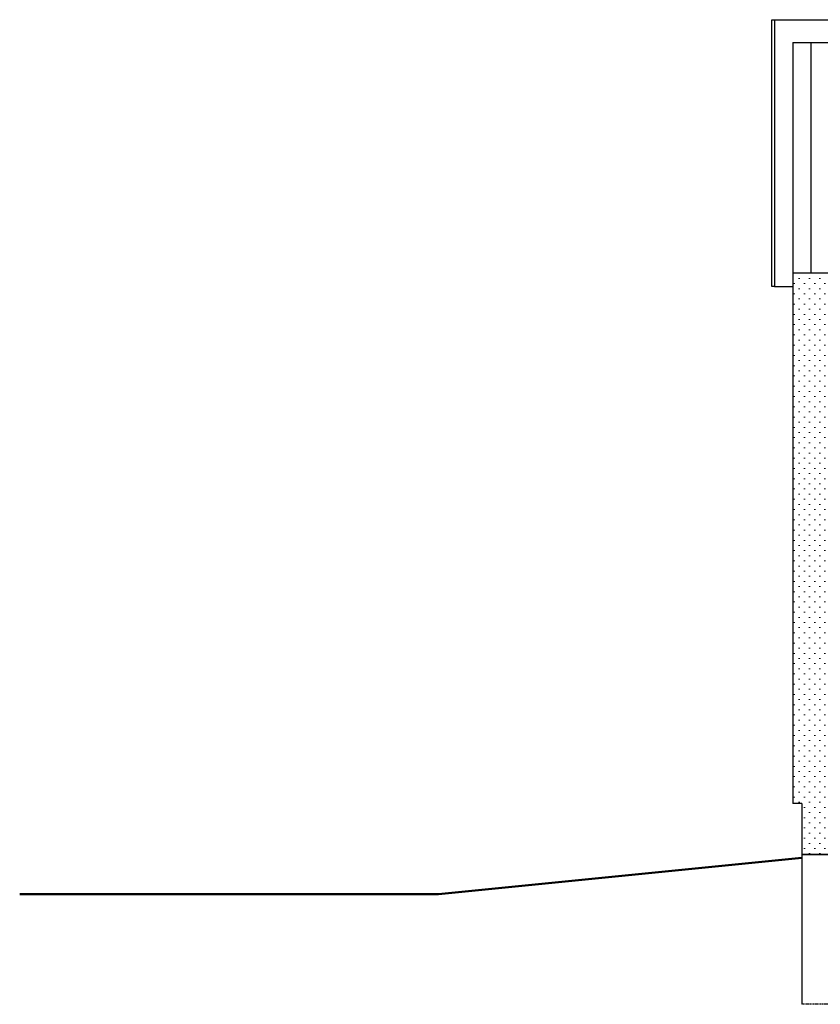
# Model space of a CAD drawing. Header units: centimetres. Extents: x 25511 to 42070, y 833 to 13367.
# Tile 4 of 59: x 29109 to 29549, y 2459 to 3001. Entities that reach past the tile are written whole.
import ezdxf

# ---------------------------------------------------------------- set-up
doc = ezdxf.new("R2010")
doc.units = ezdxf.units.CM
doc.header["$LTSCALE"] = 0.1
doc.linetypes.add('DASHED2', pattern=[9.525, 6.35, -3.175])
for name, color, linetype in [('A-ELEWACJE', 253, 'Continuous'), ('A_Ściany istniejące', 253, 'Continuous'), ('CKIZOLACJE', 253, 'Continuous'), ('CKPODLOGA_STR', 253, 'Continuous'), ('CKPRZEKROJ', 253, 'Continuous')]:
    doc.layers.add(name, color=color, linetype=linetype)
doc.layers.add('A-Wyburzenia', color=253, linetype='DASHED2', lineweight=0)
doc.linetypes.add('IZOLACJA_CIEPLNA_OS', pattern='A,0.001,[220,CADKON.SHX,S=0.05,R=0,X=0,Y=0],-1,[220,CADKON.SHX,S=0.05,R=180,X=1,Y=0],-1', length=2.001)

# ---------------------------------------------------------------- blocks, each defined once
blk = doc.blocks.new('A$7E88ED2232A4')
at = {"layer": 'A_Ściany istniejące', "linetype": 'DASHED2'}
blk.add_line((25, -504.67), (-40, -504.67), dxfattribs=at)
at = {"layer": 'A_Ściany istniejące'}
blk.add_lwpolyline([(-40, -424.1), (-40, -504.67)], dxfattribs=at)

msp = doc.modelspace()

# ---------------------------------------------------------------- hatches: boundary and pattern name
at = {"layer": 'A-Wyburzenia'}
h = msp.add_hatch(dxfattribs=at)
h.set_pattern_fill('PLASTER', color=256, scale=4, style=0)
h.set_pattern_definition([(45, (-6371636.7837, -5685150.499), (-2.8284271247, 2.8284271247), [0, -4])])
h.paths.add_polyline_path([(29603.236, 2541.706), (29603.236, 2861.706), (29534.236, 2861.706), (29534.236, 2569.706), (29539.236, 2569.706), (29539.236, 2541.706)])

# ---------------------------------------------------------------- linework, layer by layer
at = {"layer": 'A-ELEWACJE', "color": 1, "lineweight": 50}
msp.add_lwpolyline([(29539.236, 2539.706), (29339.236, 2519.706), (29108.649, 2519.706)], dxfattribs=at)
at = {"layer": 'CKIZOLACJE'}
msp.add_lwpolyline([(29524.208, 3001.353), (29524.208, 2854.353), (29522.708, 2854.353), (29522.708, 3001.353)], close=True, dxfattribs=at)
for points in [[(29534.236, 2988.804), (31779.236, 2988.804)], [(29534.236, 2988.804), (29534.236, 2861.706)], [(29603.206, 2861.706), (29534.236, 2861.706)]]:
    msp.add_lwpolyline(points, dxfattribs=at)
at = {"layer": 'CKIZOLACJE', "linetype": 'IZOLACJA_CIEPLNA_OS', "ltscale": 6}
msp.add_lwpolyline([(29544.236, 2988.804), (29544.236, 2861.706)], dxfattribs=at)
at = {"layer": 'CKPODLOGA_STR', "color": 6, "lineweight": 35}
msp.add_line((29539.236, 2541.706), (30525.236, 2541.706), dxfattribs=at)
at = {"layer": 'CKPRZEKROJ'}
for points in [[(29524.208, 3001.353), (31779.236, 3001.353)], [(29534.236, 2861.706), (29534.236, 2569.706)], [(29524.208, 2854.353), (29534.236, 2854.353)], [(29539.236, 2569.706), (29534.236, 2569.706)], [(29539.236, 2569.706), (29539.236, 2539.706)]]:
    msp.add_lwpolyline(points, dxfattribs=at)

# ---------------------------------------------------------------- block references
at = {"layer": 'CKIZOLACJE'}
msp.add_blockref('A$7E88ED2232A4', (29579.236, 2963.804), dxfattribs=at)

doc.saveas('drawing.dxf')
